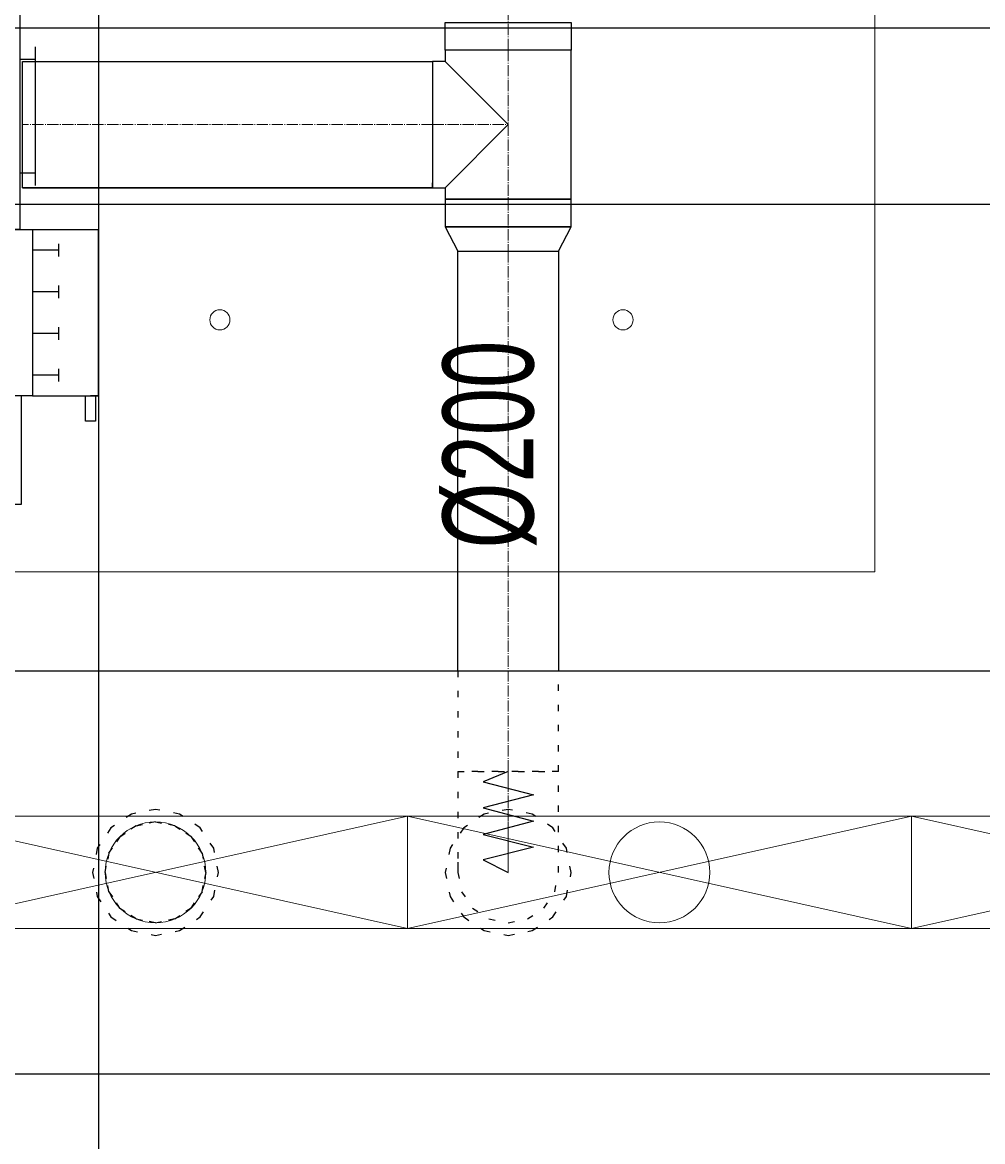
# Model space of a CAD drawing. Header units: centimetres. Extents: x -228435 to 46820, y -89367 to 152985.
# Tile 81 of 252: x -30832 to -28926, y 43470 to 45690. Entities that reach past the tile are written whole.
import ezdxf

# ---------------------------------------------------------------- set-up
doc = ezdxf.new("R2010")
doc.units = ezdxf.units.CM
doc.header["$LTSCALE"] = 50
doc.header["$PDMODE"] = 35
doc.header["$PDSIZE"] = 0.1
for name, pattern in [('CADVENT_CENTERLINE', [9.9, 7.4, -1, 0.5, -1]), ('CADVENT_HIDDEN', [0.8, 0.25, -0.55]), ('Kondygnacja  -0_5$0$HIDDEN', [9.525, 6.35, -3.175]), ('Kondygnacja  -0_5$0$HIDDEN2', [4.7625, 3.175, -1.5875])]:
    doc.linetypes.add(name, pattern=pattern)
doc.layers.get('0').update_dxf_attribs({"color": 8})
doc.layers.get('DEFPOINTS').update_dxf_attribs({"color": 8})
for name, color, linetype in [('01-103-Went PP_poziom-0_5$0$L_Nawiew', 3, 'Continuous'), ('bgde-nawiewEXP', 1, 'Continuous'), ('bgde-nawiewHIDDEN', 1, 'Continuous'), ('bgde-tekst', 7, 'Continuous'), ('bgde-wywiewSOL', 5, 'Continuous'), ('Kondygnacja  -0_5$0$ARCH_KONSTR_POWYŻEJ RZUTU', 8, 'Kondygnacja  -0_5$0$HIDDEN'), ('Kondygnacja  -0_5$0$ARCH_KONSTR_POWYŻEJ RZUTU_IST', 8, 'Kondygnacja  -0_5$0$HIDDEN2')]:
    doc.layers.add(name, color=color, linetype=linetype)
for name, color, linetype, lineweight in [('bgde-nawiewCEN', 7, 'Continuous', 13), ('bgde_nawiewnik', 11, 'Continuous', 5), ('Kondygnacja  -0_5$0$ARCH_INFO_WYMIARY', 8, 'Continuous', 9), ('SU Lampy kwadratowe  -05$0$ARCH_SUFITY_PODWIESZANE', 8, 'Continuous', 9)]:
    doc.layers.add(name, color=color, linetype=linetype, lineweight=lineweight)
doc.styles.add('Kondygnacja  -0_5$0$Romans', font='Romans.shx', dxfattribs={"width": 0.7})
doc.dimstyles.new('Kondygnacja  -0_5$0$Wymiary 1-100', dxfattribs={"dimtxt": 12, "dimasz": 10, "dimexe": 5, "dimexo": 0, "dimgap": 4, "dimtad": 1, "dimrnd": 0.5, "dimzin": 12, "dimdsep": 46, "dimtxsty": 'Kondygnacja  -0_5$0$Romans', "dimblk": 'Kondygnacja  -0_5$0$_Oblique', "dimcen": 10, "dimdle": 10, "dimclrt": 55, "dimazin": 0, "dimtfac": 1, "dimtmove": 1, "dimatfit": 3, "dimfxl": 0, "dimtolj": 1, "dimtzin": 0, "dimarcsym": 0})

# ---------------------------------------------------------------- blocks, each defined once
blk = doc.blocks.new('SU Lampy kwadratowe  -05$0$moduł sufitu')
at = {"layer": 'SU Lampy kwadratowe  -05$0$ARCH_SUFITY_PODWIESZANE'}
blk.add_lwpolyline([(360, -60), (540, -60), (540, -240), (360, -240)], close=True, dxfattribs=at)
for centre in [(410, -190), (490, -190)]:
    blk.add_circle(centre, 2, dxfattribs=at)
blk = doc.blocks.new('SU Lampy kwadratowe  -05')
at = {"layer": 'SU Lampy kwadratowe  -05$0$ARCH_SUFITY_PODWIESZANE'}
blk.add_blockref('SU Lampy kwadratowe  -05$0$moduł sufitu', (8660, 9200), dxfattribs=at)
blk = doc.blocks.new('Kondygnacja  -0_5$0$_Oblique')
at = {"color": 0, "linetype": 'ByBlock', "lineweight": -2}
blk.add_line((-0.5, -0.5), (0.5, 0.5), dxfattribs=at)
blk = doc.blocks.new('*D148')
at = {"layer": 'DEFPOINTS', "color": 0}
for p in [(-59190, 47690), (5862.4, 47690), (6190, 43700)]:
    blk.add_point(p, dxfattribs=at)
at = {"layer": 'Kondygnacja  -0_5$0$ARCH_INFO_WYMIARY', "color": 0, "lineweight": -2}
for p, q in [((5854.4, 47690), (5867.4, 47690)), ((5862.4, 43690), (5862.4, 47700)), ((5870.4, 43700), (5857.4, 43700))]:
    blk.add_line(p, q, dxfattribs=at)
at = {"layer": 'Kondygnacja  -0_5$0$ARCH_INFO_WYMIARY', "color": 0, "lineweight": -2, "xscale": 10, "yscale": 10, "zscale": 10}
for p, rotation in [((5862.4, 47690), 90), ((5862.4, 43700), 270)]:
    blk.add_blockref('Kondygnacja  -0_5$0$_Oblique', p, dxfattribs=dict(at, rotation=rotation))
at = {"layer": 'Kondygnacja  -0_5$0$ARCH_INFO_WYMIARY', "color": 55, "insert": (5852.4, 45695), "char_height": 12, "attachment_point": 5, "rotation": 90, "style": 'Kondygnacja  -0_5$0$Romans'}
blk.add_mtext('\\A1;3990', dxfattribs=at)
blk = doc.blocks.new('*D152')
at = {"layer": 'DEFPOINTS', "color": 0}
for p in [(-29490, 82605), (-29490, 13059.2), (-30690, 12765)]:
    blk.add_point(p, dxfattribs=at)
at = {"layer": 'Kondygnacja  -0_5$0$ARCH_INFO_WYMIARY', "color": 0, "lineweight": -2}
for p, q in [((-30700, 13059.2), (-29480, 13059.2)), ((-30690, 13051.2), (-30690, 13064.2)), ((-29490, 13067.2), (-29490, 13054.2))]:
    blk.add_line(p, q, dxfattribs=at)
at = {"layer": 'Kondygnacja  -0_5$0$ARCH_INFO_WYMIARY', "color": 0, "lineweight": -2, "xscale": 10, "yscale": 10, "zscale": 10, "rotation": 180}
blk.add_blockref('Kondygnacja  -0_5$0$_Oblique', (-30690, 13059.2), dxfattribs=at)
at = {"layer": 'Kondygnacja  -0_5$0$ARCH_INFO_WYMIARY', "color": 0, "lineweight": -2, "xscale": 10, "yscale": 10, "zscale": 10}
blk.add_blockref('Kondygnacja  -0_5$0$_Oblique', (-29490, 13059.2), dxfattribs=at)
at = {"layer": 'Kondygnacja  -0_5$0$ARCH_INFO_WYMIARY', "color": 55, "insert": (-30090, 13069.2), "char_height": 12, "attachment_point": 5, "style": 'Kondygnacja  -0_5$0$Romans'}
blk.add_mtext('\\A1;1200', dxfattribs=at)
blk = doc.blocks.new('Kondygnacja  -0_5$0$konstrukcja istniejąca -0.5')
at = {"layer": 'Kondygnacja  -0_5$0$ARCH_KONSTR_POWYŻEJ RZUTU_IST', "ltscale": 10}
for points in [[(8738, 9067.89), (9782, 9067.89)], [(9782, 9032.89), (8738, 9032.89)]]:
    blk.add_lwpolyline(points, dxfattribs=at)
blk = doc.blocks.new('*D196')
at = {"layer": 'DEFPOINTS', "color": 0}
for p in [(-30050, 80238.2), (-30300, 80097.2), (-30300, 12523.8)]:
    blk.add_point(p, dxfattribs=at)
at = {"layer": 'Kondygnacja  -0_5$0$ARCH_INFO_WYMIARY', "color": 0, "lineweight": -2}
for p, q in [((-30040, 80097.2), (-30310, 80097.2)), ((-30300, 80089.2), (-30300, 80102.2)), ((-30050, 80105.2), (-30050, 80092.2))]:
    blk.add_line(p, q, dxfattribs=at)
at = {"layer": 'Kondygnacja  -0_5$0$ARCH_INFO_WYMIARY', "color": 0, "lineweight": -2, "xscale": 10, "yscale": 10, "zscale": 10, "rotation": 180}
blk.add_blockref('Kondygnacja  -0_5$0$_Oblique', (-30300, 80097.2), dxfattribs=at)
at = {"layer": 'Kondygnacja  -0_5$0$ARCH_INFO_WYMIARY', "color": 0, "lineweight": -2, "xscale": 10, "yscale": 10, "zscale": 10}
blk.add_blockref('Kondygnacja  -0_5$0$_Oblique', (-30050, 80097.2), dxfattribs=at)
at = {"layer": 'Kondygnacja  -0_5$0$ARCH_INFO_WYMIARY', "color": 55, "insert": (-30175, 80107.2), "char_height": 12, "attachment_point": 5, "style": 'Kondygnacja  -0_5$0$Romans'}
blk.add_mtext('\\A1;250', dxfattribs=at)
blk = doc.blocks.new('*D212')
at = {"layer": 'DEFPOINTS', "color": 0}
for p in [(-30586.3, 81900), (-30681.1, 12489.5), (9064, 12489.5)]:
    blk.add_point(p, dxfattribs=at)
at = {"layer": 'Kondygnacja  -0_5$0$ARCH_INFO_WYMIARY', "color": 0, "lineweight": -2}
for p, q in [((-30673.1, 81900), (-30686.1, 81900)), ((-30681.1, 81910), (-30681.1, 12479.5)), ((-30673.1, 12489.5), (-30686.1, 12489.5))]:
    blk.add_line(p, q, dxfattribs=at)
at = {"layer": 'Kondygnacja  -0_5$0$ARCH_INFO_WYMIARY', "color": 0, "lineweight": -2, "xscale": 10, "yscale": 10, "zscale": 10}
for p, rotation in [((-30681.1, 81900), 90), ((-30681.1, 12489.5), 270)]:
    blk.add_blockref('Kondygnacja  -0_5$0$_Oblique', p, dxfattribs=dict(at, rotation=rotation))
at = {"layer": 'Kondygnacja  -0_5$0$ARCH_INFO_WYMIARY', "color": 55, "insert": (-30691.1, 47194.8), "char_height": 12, "attachment_point": 5, "rotation": 90, "style": 'Kondygnacja  -0_5$0$Romans'}
blk.add_mtext('\\A1;69410.5', dxfattribs=at)
blk = doc.blocks.new('*D217')
at = {"layer": 'DEFPOINTS', "color": 0}
for p in [(-29300, 78695), (-29180, 78395.8), (-29180, 12369.5)]:
    blk.add_point(p, dxfattribs=at)
at = {"layer": 'Kondygnacja  -0_5$0$ARCH_INFO_WYMIARY', "color": 0, "lineweight": -2}
for p, q in [((-29310, 78395.8), (-29170, 78395.8)), ((-29300, 78403.8), (-29300, 78390.8)), ((-29180, 78387.8), (-29180, 78400.8))]:
    blk.add_line(p, q, dxfattribs=at)
at = {"layer": 'Kondygnacja  -0_5$0$ARCH_INFO_WYMIARY', "color": 0, "lineweight": -2, "xscale": 10, "yscale": 10, "zscale": 10, "rotation": 180}
blk.add_blockref('Kondygnacja  -0_5$0$_Oblique', (-29300, 78395.8), dxfattribs=at)
at = {"layer": 'Kondygnacja  -0_5$0$ARCH_INFO_WYMIARY', "color": 0, "lineweight": -2, "xscale": 10, "yscale": 10, "zscale": 10}
blk.add_blockref('Kondygnacja  -0_5$0$_Oblique', (-29180, 78395.8), dxfattribs=at)
at = {"layer": 'Kondygnacja  -0_5$0$ARCH_INFO_WYMIARY', "color": 55, "insert": (-29240, 78405.8), "char_height": 12, "attachment_point": 5, "style": 'Kondygnacja  -0_5$0$Romans'}
blk.add_mtext('\\A1;120', dxfattribs=at)
blk = doc.blocks.new('*D218')
at = {"layer": 'DEFPOINTS', "color": 0}
for p in [(-29180, 78695), (-24020, 12369.5), (-24020, 12070.3)]:
    blk.add_point(p, dxfattribs=at)
at = {"layer": 'Kondygnacja  -0_5$0$ARCH_INFO_WYMIARY', "color": 0, "lineweight": -2}
for p, q in [((-29180, 12078.3), (-29180, 12065.3)), ((-24020, 12078.3), (-24020, 12065.3)), ((-29190, 12070.3), (-24010, 12070.3))]:
    blk.add_line(p, q, dxfattribs=at)
at = {"layer": 'Kondygnacja  -0_5$0$ARCH_INFO_WYMIARY', "color": 0, "lineweight": -2, "xscale": 10, "yscale": 10, "zscale": 10, "rotation": 180}
blk.add_blockref('Kondygnacja  -0_5$0$_Oblique', (-29180, 12070.3), dxfattribs=at)
at = {"layer": 'Kondygnacja  -0_5$0$ARCH_INFO_WYMIARY', "color": 0, "lineweight": -2, "xscale": 10, "yscale": 10, "zscale": 10}
blk.add_blockref('Kondygnacja  -0_5$0$_Oblique', (-24020, 12070.3), dxfattribs=at)
at = {"layer": 'Kondygnacja  -0_5$0$ARCH_INFO_WYMIARY', "color": 55, "insert": (-26600, 12080.3), "char_height": 12, "attachment_point": 5, "style": 'Kondygnacja  -0_5$0$Romans'}
blk.add_mtext('\\A1;5160', dxfattribs=at)
blk = doc.blocks.new('A$C5B3E7367')
at = {"layer": '01-103-Went PP_poziom-0_5$0$L_Nawiew'}
h = blk.add_hatch(color=256, dxfattribs=at)
h.paths.add_polyline_path([(215, 704), (215, 674), (331.7, 674), (331.7, 612.1), (445.9, 689), (331.7, 765.9), (331.7, 704)])
h.paths.add_polyline_path([(48.3, 704), (48.3, 674), (215, 674), (215, 704)])
for p, q in [((215, 1525), (165, 1525)), ((165, 1525), (165, 1505)), ((215, 1400), (215, 1530)), ((545, 1530), (215, 1530)), ((215, 1530), (215, 1515)), ((545, 1400), (545, 1530)), ((165, 1505), (215, 1505)), ((243.8, 1452), (268.8, 1452)), ((256.2, 1452), (256.2, 1400)), ((326.2, 1452), (351.2, 1452)), ((338.8, 1452), (338.8, 1400)), ((408.8, 1452), (433.8, 1452)), ((421.2, 1452), (421.2, 1400)), ((491.2, 1452), (516.2, 1452)), ((503.8, 1452), (503.8, 1400)), ((545, 1400), (215, 1400)), ((215, 1400), (215, 1378)), ((545, 0), (545, 1400)), ((0, 1378), (215, 1378)), ((0, 0), (0, 1378)), ((215, 1378), (215, 0)), ((445.9, 689), (331.7, 765.9)), ((331.7, 704), (331.7, 765.9)), ((48.3, 704), (331.7, 704)), ((48.3, 704), (48.3, 674)), ((445.9, 689), (331.7, 612.1)), ((48.3, 674), (331.7, 674)), ((331.7, 612.1), (331.7, 674)), ((215, 0), (0, 0)), ((215, 0), (545, 0))]:
    blk.add_line(p, q, dxfattribs=at)
blk = doc.blocks.new('A$C53CA46B8')
at = {"layer": 'bgde-wywiewSOL'}
for p, q in [((112.9, 511.1), (-162.1, 511.1)), ((-137.1, 481.1), (-137.1, 511.1)), ((87.9, 481.1), (87.9, 511.1)), ((200.4, 481.1), (-249.6, 481.1)), ((-249.6, 481.1), (-249.6, -878.9)), ((200.4, 481.1), (200.4, -878.9)), ((200.4, -878.9), (-249.6, -878.9)), ((-137.1, -878.9), (-137.1, -908.9)), ((87.9, -878.9), (87.9, -908.9)), ((112.9, -908.9), (-162.1, -908.9))]:
    blk.add_line(p, q, dxfattribs=at)
at = {"layer": '01-103-Went PP_poziom-0_5$0$L_Nawiew'}
blk.add_blockref('A$C5B3E7367', (-794.6, -893.9), dxfattribs=at)
blk = doc.blocks.new('A$C066D7839')
at = {"layer": 'bgde_nawiewnik'}
for p, q in [((-50, -11.15), (-50, 11.15)), ((-50, 11.15), (50, 11.15)), ((-50, -11.15), (50, 11.15)), ((50, -11.15), (-50, 11.15)), ((50, 11.15), (50, -11.15)), ((50, -11.15), (-50, -11.15))]:
    blk.add_line(p, q, dxfattribs=at)
blk.add_circle((0, 0), 10, dxfattribs=at)

msp = doc.modelspace()

# ---------------------------------------------------------------- linework, layer by layer
at = {"layer": 'bgde-nawiewCEN', "linetype": 'CADVENT_CENTERLINE', "ltscale": 0.06}
for p, q in [((-29867.838, 45635.069), (-29867.838, 45738.069)), ((-29867.838, 45635.069), (-29867.838, 45487.069)), ((-30017.838, 45487.069), (-30831.979, 45487.069)), ((-30017.838, 45487.069), (-29867.838, 45487.069)), ((-29867.838, 45487.069), (-29867.838, 45339.069)), ((-29867.838, 45339.069), (-29867.838, 45236.069)), ((-29867.838, 45236.069), (-29867.838, 44203.959)), ((-29867.838, 44185.263), (-29867.838, 44203.959)), ((-29867.838, 44134.152), (-29867.838, 44185.263)), ((-29867.838, 44106.359), (-29867.838, 44134.152)), ((-29867.838, 44082.833), (-29867.838, 44106.359)), ((-29867.838, 44063.218), (-29867.838, 44082.833)), ((-29867.838, 44047.159), (-29867.838, 44063.218)), ((-29867.838, 44034.3), (-29867.838, 44047.159)), ((-29867.838, 44024.285), (-29867.838, 44034.3)), ((-29867.838, 44016.759), (-29867.838, 44024.285)), ((-29867.838, 44011.366), (-29867.838, 44016.759)), ((-29867.838, 44007.752), (-29867.838, 44011.366)), ((-29867.838, 44005.559), (-29867.838, 44007.752)), ((-29867.838, 44004.433), (-29867.838, 44005.559)), ((-29867.838, 44003.959), (-29867.838, 44004.433))]:
    msp.add_line(p, q, dxfattribs=at)
at = {"layer": 'bgde-nawiewEXP', "linetype": 'Continuous'}
for points in [[(-30017.838, 45362.069), (-29992.838, 45362.069), (-29992.838, 45339.069), (-29742.838, 45339.069), (-29742.838, 45635.07), (-29992.838, 45635.07), (-29992.838, 45689.912), (-29742.838, 45689.912), (-29742.838, 45635.069), (-29992.838, 45635.069), (-29992.838, 45612.069), (-30017.838, 45612.069), (-30017.838, 45371.585)], [(-29992.838, 45284.227), (-29742.838, 45284.227), (-29742.838, 45339.069), (-29992.838, 45339.069)], [(-29992.838, 45284.226), (-29967.838, 45236.069), (-29767.838, 45236.069), (-29742.838, 45284.226), (-29983.323, 45284.226)]]:
    msp.add_lwpolyline(points, close=True, dxfattribs=at)
for points in [[(-30831.979, 45362.069), (-30831.979, 45612.069), (-30017.838, 45612.069), (-30017.838, 45362.069)], [(-29992.838, 45362.069), (-29867.838, 45487.069), (-29992.838, 45612.069)], [(-30831.979, 45362.069), (-30017.838, 45362.069)], [(-30017.838, 45362.069), (-30831.979, 45362.069)], [(-30017.838, 45362.069), (-30017.838, 45371.585)], [(-29967.838, 44403.774), (-29967.838, 45236.069), (-29767.838, 45236.069), (-29767.838, 44403.774)], [(-40588.801, 44403.774), (-19380.813, 44403.774), (-19380.813, 43603.774), (-40588.801, 43603.774)]]:
    msp.add_lwpolyline(points, dxfattribs=at)
at = {"layer": 'bgde-nawiewHIDDEN', "linetype": 'CADVENT_HIDDEN'}
msp.add_lwpolyline([(-29967.838, 44403.774), (-29967.838, 44203.959), (-29767.838, 44203.959), (-29767.838, 44403.774)], dxfattribs=at)
for points in [[(-29967.838, 44016.759), (-29967.838, 44003.959), (-29960.226, 43965.691), (-29938.549, 43933.248), (-29906.106, 43911.571), (-29867.838, 43903.959), (-29829.57, 43911.571), (-29797.127, 43933.248), (-29775.45, 43965.691), (-29767.838, 44003.959), (-29767.838, 44203.959), (-29967.838, 44203.959), (-29967.838, 44024.285)], [(-30692.838, 44003.959), (-30683.323, 43956.123), (-30656.226, 43915.571), (-30615.674, 43888.474), (-30567.838, 43878.959), (-30520.003, 43888.474), (-30479.45, 43915.571), (-30452.353, 43956.123), (-30442.838, 44003.959), (-30452.353, 44051.794), (-30479.45, 44092.347), (-30520.003, 44119.444), (-30567.838, 44128.959), (-30615.674, 44119.444), (-30656.226, 44092.347), (-30683.323, 44051.794)], [(-30692.838, 44003.959), (-30683.323, 43956.123), (-30656.226, 43915.571), (-30615.674, 43888.474), (-30567.838, 43878.959), (-30520.003, 43888.474), (-30479.45, 43915.571), (-30452.353, 43956.123), (-30442.838, 44003.959), (-30452.353, 44051.794), (-30479.45, 44092.347), (-30520.003, 44119.444), (-30567.838, 44128.959), (-30615.674, 44119.444), (-30656.226, 44092.347), (-30683.323, 44051.794)], [(-29992.838, 44003.959), (-29983.323, 43956.123), (-29956.226, 43915.571), (-29915.674, 43888.474), (-29867.838, 43878.959), (-29820.003, 43888.474), (-29779.45, 43915.571), (-29752.353, 43956.123), (-29742.838, 44003.959), (-29752.353, 44051.794), (-29779.45, 44092.347), (-29820.003, 44119.444), (-29867.838, 44128.959), (-29915.674, 44119.444), (-29956.226, 44092.347), (-29983.323, 44051.794)], [(-29992.838, 44003.959), (-29983.323, 43956.123), (-29956.226, 43915.571), (-29915.674, 43888.474), (-29867.838, 43878.959), (-29820.003, 43888.474), (-29779.45, 43915.571), (-29752.353, 43956.123), (-29742.838, 44003.959), (-29752.353, 44051.794), (-29779.45, 44092.347), (-29820.003, 44119.444), (-29867.838, 44128.959), (-29915.674, 44119.444), (-29956.226, 44092.347), (-29983.323, 44051.794)], [(-30667.838, 44003.959), (-30660.226, 43965.691), (-30638.549, 43933.248), (-30606.106, 43911.571), (-30567.838, 43903.959), (-30529.57, 43911.571), (-30497.127, 43933.248), (-30475.45, 43965.691), (-30467.838, 44003.959), (-30475.45, 44042.227), (-30497.127, 44074.67), (-30529.57, 44096.347), (-30567.838, 44103.959), (-30606.106, 44096.347), (-30638.549, 44074.67), (-30660.226, 44042.227)], [(-30667.838, 44003.959), (-30660.226, 44042.227), (-30638.549, 44074.67), (-30606.106, 44096.347), (-30567.838, 44103.959), (-30529.57, 44096.347), (-30497.127, 44074.67), (-30475.45, 44042.227), (-30467.838, 44003.959), (-30475.45, 43965.691), (-30497.127, 43933.248), (-30529.57, 43911.571), (-30567.838, 43903.959), (-30606.106, 43911.571), (-30638.549, 43933.248), (-30660.226, 43965.691)]]:
    msp.add_lwpolyline(points, close=True, dxfattribs=at)
at = {"layer": 'bgde-nawiewHIDDEN'}
for points in [[(-29867.838, 44203.959), (-29917.838, 44183.863), (-29817.838, 44157.767), (-29917.838, 44131.735), (-29817.838, 44105.474), (-29917.838, 44079.402), (-29817.838, 44053.982), (-29917.838, 44028.959), (-29867.838, 44003.959)], [(-30567.838, 44003.959), (-30567.838, 44003.959)]]:
    msp.add_lwpolyline(points, dxfattribs=at)

# ---------------------------------------------------------------- block references
at = {"layer": '01-103-Went PP_poziom-0_5$0$L_Nawiew', "xscale": -1, "rotation": 270}
msp.add_blockref('A$C53CA46B8', (-31317.949, 45528.749, 2865), dxfattribs=at)
at = {"layer": '01-103-Went PP_poziom-0_5$0$L_Nawiew', "xscale": 10, "yscale": 10, "zscale": 10}
for p in [(-30567.836, 44003.959, 742.119), (-29567.836, 44003.959, 742.119), (-28567.836, 44003.959, 742.119)]:
    msp.add_blockref('A$C066D7839', p, dxfattribs=at)
at = {"layer": 'Kondygnacja  -0_5$0$ARCH_KONSTR_POWYŻEJ RZUTU', "xscale": 10, "yscale": 10, "zscale": 10}
msp.add_blockref('Kondygnacja  -0_5$0$konstrukcja istniejąca -0.5', (-121140, -45000), dxfattribs=at)
at = {"layer": 'SU Lampy kwadratowe  -05$0$ARCH_SUFITY_PODWIESZANE', "xscale": 10, "yscale": 10, "zscale": 10}
msp.add_blockref('SU Lampy kwadratowe  -05', (-121140, -45000), dxfattribs=at)

# ---------------------------------------------------------------- texts
at = {"layer": 'bgde-tekst', "width": 0.7}
msp.add_text('%%c200', height=180, rotation=90, dxfattribs=at).set_placement((-29817.838, 44646.328, 630))

# ---------------------------------------------------------------- dimensions: what is measured, and where the dimension line sits
at = {"layer": 'Kondygnacja  -0_5$0$ARCH_INFO_WYMIARY'}
for base, p1, p2, picture, middle in [((-29490, 13059.178), (-30690, 12765), (-29490, 82605), '*D152', (-30090, 13069.178)), ((-30300, 80097.163), (-30050, 80238.222), (-30300, 12523.822), '*D196', (-30175, 80107.163)), ((-29180, 78395.805), (-29300, 78695), (-29180, 12369.5), '*D217', (-29240, 78405.805)), ((-24020, 12070.305), (-29180, 78695), (-24020, 12369.5), '*D218', (-26600, 12080.305))]:
    dim = msp.add_linear_dim(base=base, p1=p1, p2=p2, dimstyle='Kondygnacja  -0_5$0$Wymiary 1-100', dxfattribs=at)
    dim.commit()
    dim.dimension.update_dxf_attribs({"geometry": picture, "text_midpoint": middle})
for base, p1, p2, picture, middle in [((-30681.114, 12489.5), (-30586.301, 81900), (9064, 12489.5), '*D212', (-30691.114, 47194.75)), ((5862.405, 47690), (6190, 43700), (-59190, 47690), '*D148', (5852.405, 45695))]:
    dim = msp.add_linear_dim(base=base, p1=p1, p2=p2, angle=90, dimstyle='Kondygnacja  -0_5$0$Wymiary 1-100', dxfattribs=at)
    dim.commit()
    dim.dimension.update_dxf_attribs({"geometry": picture, "text_midpoint": middle})

doc.saveas('drawing.dxf')
